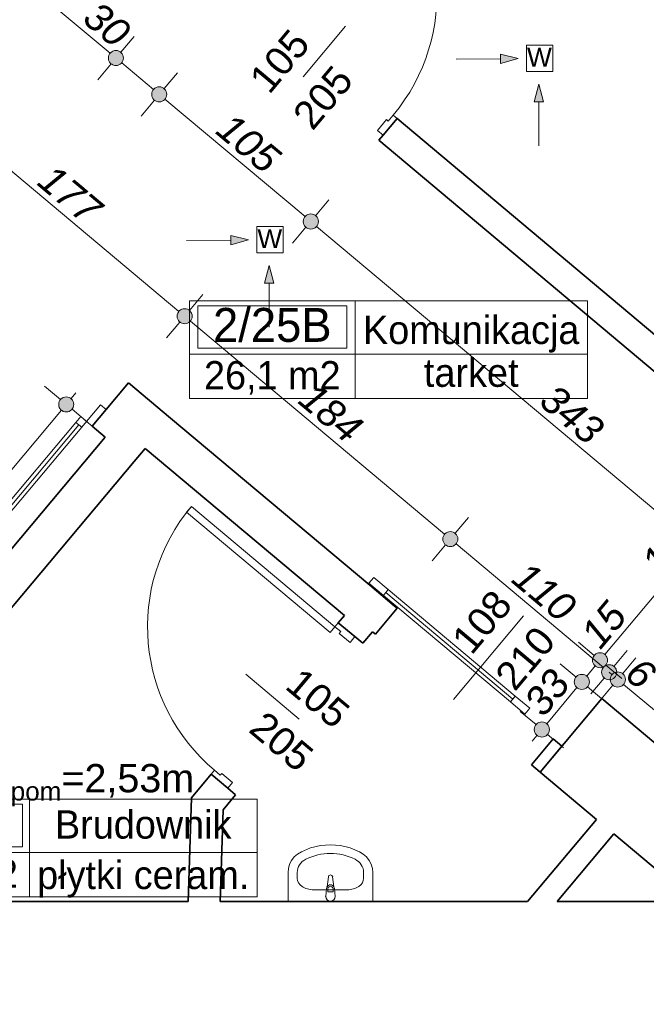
# Model space of a CAD drawing. Header units: millimetres. Extents: x -13944 to 84772, y -78836 to -35317.
# Tile 65 of 85: x 47900 to 51224, y -62662 to -57436. Entities that reach past the tile are written whole.
import ezdxf
from ezdxf.enums import TextEntityAlignment as Align

# ---------------------------------------------------------------- set-up
doc = ezdxf.new("R2010")
doc.units = ezdxf.units.MM
doc.header["$MEASUREMENT"] = 0
for name, color, linetype, lineweight in [('0_Nr_pióra__3', 7, 'Continuous', 20), ('_podkład_Nr_pióra__1', 7, 'Continuous', 0), ('Drzwi ArchiCAD_Nr_pióra__1', 7, 'Continuous', 0), ('Instalacje - Went_Klim_Nr_pióra__42', 150, 'Continuous', 13), ('Konstrukcja - Ściany zew_Nr_pióra__6', 7, 'Continuous', 35), ('Metryczki pomieszczeń ArchiCADa_Nr_pióra__1', 7, 'Continuous', 0), ('Wnetrze - Sanitariaty_Nr_pióra__22', 8, 'Continuous', 13), ('Wymiarowanie - Ogólne_Nr_pióra__82', 114, 'Continuous', 13), ('Znaczniki drzwi ArchiCADa_Nr_pióra__1', 7, 'Continuous', 0), ('Znaczniki drzwi ArchiCADa_Nr_pióra__7', 7, 'Continuous', 70)]:
    doc.layers.add(name, color=color, linetype=linetype, lineweight=lineweight)
doc.layers.add('Elementy modelu - Strefy', color=7, linetype='Continuous')
doc.layers.add('Wymiarowanie - Ogólne', color=7, linetype='Continuous')
doc.styles.add('GENERATED_STYLE_1', font='txt')
doc.styles.add('GENERATED_STYLE_2', font='txt')
doc.styles.add('GENERATED_STYLE_3', font='txt')
doc.styles.add('GENERATED_STYLE_4', font='txt')
doc.dimstyles.new('GENERATED_STYLE__1', dxfattribs={"dimtxt": 150, "dimasz": 152, "dimexe": 0.18, "dimexo": 0, "dimgap": 0.09, "dimtad": 1, "dimlfac": 0.1, "dimzin": 0, "dimdsep": 46, "dimtxsty": 'GENERATED_STYLE_3', "dimblk": 'ARROWHEAD_11', "dimblk1": 'ARROWHEAD_11', "dimblk2": 'ARROWHEAD_11', "dimcen": 0.09, "dimclrd": 114, "dimclre": 114, "dimclrt": 114, "dimazin": 0, "dimtfac": 1, "dimtdec": 4, "dimtmove": 0, "dimatfit": 3, "dimfxl": 1, "dimtolj": 1, "dimtzin": 0, "dimarcsym": 0})
doc.dimstyles.new('GENERATED_STYLE__3', dxfattribs={"dimtxt": 150, "dimasz": 152, "dimexe": 0.18, "dimexo": 0, "dimgap": 0.09, "dimtad": 1, "dimlfac": 0.1, "dimzin": 0, "dimdsep": 46, "dimtxsty": 'GENERATED_STYLE_3', "dimblk": 'ARROWHEAD_11', "dimblk1": 'ARROWHEAD_11', "dimblk2": 'ARROWHEAD_11', "dimcen": 0.09, "dimclrd": 114, "dimclre": 114, "dimclrt": 114, "dimazin": 0, "dimtfac": 1, "dimtdec": 4, "dimtmove": 2, "dimatfit": 3, "dimfxl": 1, "dimtolj": 1, "dimtzin": 0, "dimarcsym": 0})

# ---------------------------------------------------------------- blocks, each defined once
blk = doc.blocks.new('Brudownik_2_37_38', base_point=(47950.8, -61856))
at = {"layer": 'Metryczki pomieszczeń ArchiCADa_Nr_pióra__1', "linetype": 'Continuous'}
for p, q in [((47216.8, -61573.1), (49159, -61573.1)), ((47216.8, -62091.7), (47216.8, -61573.1)), ((47253.5, -61599.1), (47914.1, -61599.1)), ((47253.5, -61825.3), (47253.5, -61599.1)), ((47914.1, -61599.1), (47914.1, -61825.3)), ((47950.8, -61573.1), (47950.8, -62091.7)), ((49159, -61573.1), (49159, -62091.7)), ((47216.8, -61856), (49159, -61856)), ((47914.1, -61825.3), (47253.5, -61825.3)), ((49159, -62091.7), (47216.8, -62091.7))]:
    blk.add_line(p, q, dxfattribs=at)
at = {"layer": 'Metryczki pomieszczeń ArchiCADa_Nr_pióra__1'}
for tag, height, style, p in [('ROOM_NUMBER', 180, 'GENERATED_STYLE_2', (47583.8, -61701)), ('ROOM_NAME', 150, 'GENERATED_STYLE_1', (48554.9, -61707.2)), ('ROOM_CALC_AREA', 150, 'GENERATED_STYLE_1', (47583.8, -61968)), ('floor_f', 150, 'GENERATED_STYLE_1', (48554.9, -61975.1))]:
    blk.add_attdef(tag, text='', height=height, dxfattribs=dict(at, style=style)).set_placement(p, align=Align.MIDDLE_CENTER)
blk = doc.blocks.new('Komunikacja_2_25B_43', base_point=(49678.8, -59211))
at = {"layer": 'Metryczki pomieszczeń ArchiCADa_Nr_pióra__1', "linetype": 'Continuous'}
for p, q in [((48800.8, -58928.1), (50911.5, -58928.1)), ((48800.8, -59446.7), (48800.8, -58928.1)), ((49678.8, -58928.1), (49678.8, -59446.7)), ((50911.5, -58928.1), (50911.5, -59446.7)), ((48844.7, -58954), (49634.9, -58954)), ((48844.7, -59180.3), (48844.7, -58954)), ((49634.9, -58954), (49634.9, -59180.3)), ((49634.9, -59180.3), (48844.7, -59180.3)), ((48800.8, -59211), (50911.5, -59211)), ((50911.5, -59446.7), (48800.8, -59446.7))]:
    blk.add_line(p, q, dxfattribs=at)
at = {"layer": 'Metryczki pomieszczeń ArchiCADa_Nr_pióra__1'}
for tag, height, style, p in [('ROOM_NUMBER', 180, 'GENERATED_STYLE_2', (49239.8, -59056)), ('ROOM_NAME', 150, 'GENERATED_STYLE_1', (50295.2, -59082.6)), ('ROOM_CALC_AREA', 150, 'GENERATED_STYLE_1', (49239.8, -59323)), ('floor_f', 150, 'GENERATED_STYLE_1', (50295.2, -59309.7))]:
    blk.add_attdef(tag, text='', height=height, dxfattribs=dict(at, style=style)).set_placement(p, align=Align.MIDDLE_CENTER)
blk = doc.blocks.new('*D101')
at = {"layer": 'Wymiarowanie - Ogólne_Nr_pióra__82', "linetype": 'Continuous'}
for points in [[(39276.8, -39330.7), (39273.8, -39315.4), (39265.1, -39302.4), (39252.1, -39293.7), (39236.8, -39290.7), (39221.5, -39293.7), (39208.5, -39302.4), (39199.9, -39315.4), (39196.8, -39330.7), (39199.9, -39346), (39208.5, -39359), (39221.5, -39367.6), (39236.8, -39370.7), (39252.1, -39367.6), (39265.1, -39359), (39273.8, -39346)], [(61589.9, -58047.1), (61586.9, -58031.8), (61578.2, -58018.8), (61565.2, -58010.1), (61549.9, -58007.1), (61534.6, -58010.1), (61521.6, -58018.8), (61513, -58031.8), (61509.9, -58047.1), (61513, -58062.4), (61521.6, -58075.4), (61534.6, -58084), (61549.9, -58087.1), (61565.2, -58084), (61578.2, -58075.4), (61586.9, -58062.4)]]:
    blk.add_hatch(color=256, dxfattribs=at).paths.add_polyline_path(points)
for p, q in [((39262.5, -39300), (39333.2, -39215.7)), ((39175.5, -39279.3), (39206.2, -39305)), ((39140.4, -39445.6), (39211.1, -39361.3)), ((39267.5, -39356.4), (61519.3, -58021.4)), ((61575.6, -58016.4), (61646.3, -57932.2)), ((61453.5, -58162), (61524.2, -58077.7)), ((61580.6, -58072.8), (61611.2, -58098.5))]:
    blk.add_line(p, q, dxfattribs=at)
for centre in [(39236.8, -39330.7), (61549.9, -58047.1)]:
    blk.add_circle(centre, 40, dxfattribs=at)
at = {"layer": 'Wymiarowanie - Ogólne_Nr_pióra__82', "insert": (50150.5, -48446), "char_height": 150, "attachment_point": 7, "rotation": 320.0098, "style": 'GENERATED_STYLE_3'}
blk.add_mtext('\\A1;{\\fArial|b0|i1|c238|p38;2 912,5}', dxfattribs=at)
blk = doc.blocks.new('ARROWHEAD_11')
at = {"color": 0, "linetype": 'Continuous', "lineweight": 0}
blk.add_line((0, 0), (-1, 0), dxfattribs=at)
at = {"color": 0, "linetype": 'Continuous', "lineweight": 0, "const_width": 0.25, "flags": 128}
blk.add_lwpolyline([(-0.125, 0, 1), (0.125, 0, 1)], format="xyb", close=True, dxfattribs=at)
blk = doc.blocks.new('*D153')
at = {"layer": 'Wymiarowanie - Ogólne_Nr_pióra__82', "linetype": 'Continuous'}
for points in [[(47645.5, -56964.9), (47642.4, -56949.6), (47633.8, -56936.6), (47620.8, -56927.9), (47605.5, -56924.9), (47590.2, -56927.9), (47577.2, -56936.6), (47568.5, -56949.6), (47565.5, -56964.9), (47568.5, -56980.2), (47577.2, -56993.2), (47590.2, -57001.8), (47605.5, -57004.9), (47620.8, -57001.8), (47633.8, -56993.2), (47642.4, -56980.2)], [(48449.9, -57639.7), (48446.9, -57624.3), (48438.2, -57611.4), (48425.2, -57602.7), (48409.9, -57599.7), (48394.6, -57602.7), (48381.6, -57611.4), (48373, -57624.3), (48369.9, -57639.7), (48373, -57655), (48381.6, -57667.9), (48394.6, -57676.6), (48409.9, -57679.7), (48425.2, -57676.6), (48438.2, -57667.9), (48446.9, -57655)]]:
    blk.add_hatch(color=256, dxfattribs=at).paths.add_polyline_path(points)
for p, q in [((47631.2, -56934.2), (47701.9, -56849.9)), ((47509.1, -57079.8), (47579.8, -56995.5)), ((47636.1, -56990.6), (48379.3, -57613.9)), ((48435.6, -57609), (48506.3, -57524.7)), ((48313.5, -57754.6), (48384.2, -57670.3))]:
    blk.add_line(p, q, dxfattribs=at)
at = {"layer": 'Wymiarowanie - Ogólne_Nr_pióra__82', "char_height": 150, "attachment_point": 7, "rotation": 320.0098, "style": 'GENERATED_STYLE_3'}
for s, insert in [('\\A1;{\\fArial|b0|i1|c238|p38;105}', (47809, -57096.4)), ('\\A1;{\\fArial|b0|i1|c238|p38;30}', (48224.1, -57444.7))]:
    blk.add_mtext(s, dxfattribs=dict(at, insert=insert))
blk = doc.blocks.new('*D154')
at = {"layer": 'Wymiarowanie - Ogólne_Nr_pióra__82', "linetype": 'Continuous'}
for points in [[(48449.9, -57639.7), (48446.9, -57624.3), (48438.2, -57611.4), (48425.2, -57602.7), (48409.9, -57599.7), (48394.6, -57602.7), (48381.6, -57611.4), (48373, -57624.3), (48369.9, -57639.7), (48373, -57655), (48381.6, -57667.9), (48394.6, -57676.6), (48409.9, -57679.7), (48425.2, -57676.6), (48438.2, -57667.9), (48446.9, -57655)], [(48679.8, -57832.5), (48676.7, -57817.1), (48668.1, -57804.2), (48655.1, -57795.5), (48639.8, -57792.5), (48624.5, -57795.5), (48611.5, -57804.2), (48602.8, -57817.1), (48599.8, -57832.5), (48602.8, -57847.8), (48611.5, -57860.7), (48624.5, -57869.4), (48639.8, -57872.5), (48655.1, -57869.4), (48668.1, -57860.7), (48676.7, -57847.8)]]:
    blk.add_hatch(color=256, dxfattribs=at).paths.add_polyline_path(points)
for p, q in [((48313.5, -57754.6), (48384.2, -57670.3)), ((48440.6, -57665.4), (48609.1, -57806.7))]:
    blk.add_line(p, q, dxfattribs=at)
for centre in [(48409.9, -57639.7), (48639.8, -57832.5)]:
    blk.add_circle(centre, 40, dxfattribs=at)
blk = doc.blocks.new('*D155')
at = {"layer": 'Wymiarowanie - Ogólne_Nr_pióra__82', "linetype": 'Continuous'}
for points in [[(48679.8, -57832.5), (48676.7, -57817.1), (48668.1, -57804.2), (48655.1, -57795.5), (48639.8, -57792.5), (48624.5, -57795.5), (48611.5, -57804.2), (48602.8, -57817.1), (48599.8, -57832.5), (48602.8, -57847.8), (48611.5, -57860.7), (48624.5, -57869.4), (48639.8, -57872.5), (48655.1, -57869.4), (48668.1, -57860.7), (48676.7, -57847.8)], [(49484.2, -58507.2), (49481.2, -58491.9), (49472.5, -58479), (49459.5, -58470.3), (49444.2, -58467.2), (49428.9, -58470.3), (49416, -58479), (49407.3, -58491.9), (49404.2, -58507.2), (49407.3, -58522.5), (49416, -58535.5), (49428.9, -58544.2), (49444.2, -58547.2), (49459.5, -58544.2), (49472.5, -58535.5), (49481.2, -58522.5)]]:
    blk.add_hatch(color=256, dxfattribs=at).paths.add_polyline_path(points)
for p, q in [((48665.5, -57801.8), (48736.2, -57717.5)), ((48543.4, -57947.4), (48614.1, -57863.1)), ((48670.4, -57858.2), (49413.6, -58481.5)), ((49469.9, -58476.6), (49540.6, -58392.3)), ((49347.8, -58622.2), (49418.5, -58537.9))]:
    blk.add_line(p, q, dxfattribs=at)
blk.add_circle((49444.2, -58507.2), 40, dxfattribs=at)
at = {"layer": 'Wymiarowanie - Ogólne_Nr_pióra__82', "insert": (48930.5, -58037.1), "char_height": 150, "attachment_point": 7, "rotation": 320.0098, "style": 'GENERATED_STYLE_3'}
blk.add_mtext('\\A1;{\\fArial|b0|i1|c238|p38;105}', dxfattribs=at)
blk = doc.blocks.new('*D156')
at = {"layer": 'Wymiarowanie - Ogólne_Nr_pióra__82', "linetype": 'Continuous'}
for points in [[(49484.2, -58507.2), (49481.2, -58491.9), (49472.5, -58479), (49459.5, -58470.3), (49444.2, -58467.2), (49428.9, -58470.3), (49416, -58479), (49407.3, -58491.9), (49404.2, -58507.2), (49407.3, -58522.5), (49416, -58535.5), (49428.9, -58544.2), (49444.2, -58547.2), (49459.5, -58544.2), (49472.5, -58535.5), (49481.2, -58522.5)], [(52112.1, -60711.6), (52109.1, -60696.2), (52100.4, -60683.3), (52087.5, -60674.6), (52072.1, -60671.6), (52056.8, -60674.6), (52043.9, -60683.3), (52035.2, -60696.2), (52032.1, -60711.6), (52035.2, -60726.9), (52043.9, -60739.8), (52056.8, -60748.5), (52072.1, -60751.6), (52087.5, -60748.5), (52100.4, -60739.8), (52109.1, -60726.9)]]:
    blk.add_hatch(color=256, dxfattribs=at).paths.add_polyline_path(points)
for p, q in [((49347.8, -58622.2), (49418.5, -58537.9)), ((49474.9, -58532.9), (52041.5, -60685.8)), ((52097.9, -60680.9), (52168.5, -60596.6)), ((51975.8, -60826.5), (52046.4, -60742.2))]:
    blk.add_line(p, q, dxfattribs=at)
at = {"layer": 'Wymiarowanie - Ogólne_Nr_pióra__82', "insert": (50646.7, -59476.7), "char_height": 150, "attachment_point": 7, "rotation": 320.0098, "style": 'GENERATED_STYLE_3'}
blk.add_mtext('\\A1;{\\fArial|b0|i1|c238|p38;343}', dxfattribs=at)
blk = doc.blocks.new('*D177')
at = {"layer": 'Wymiarowanie - Ogólne_Nr_pióra__82', "linetype": 'Continuous'}
for points in [[(47458.5, -57872.5), (47455.4, -57857.2), (47446.8, -57844.2), (47433.8, -57835.5), (47418.5, -57832.5), (47403.2, -57835.5), (47390.2, -57844.2), (47381.5, -57857.2), (47378.5, -57872.5), (47381.5, -57887.8), (47390.2, -57900.7), (47403.2, -57909.4), (47418.5, -57912.5), (47433.8, -57909.4), (47446.8, -57900.7), (47455.4, -57887.8)], [(48814.6, -59010), (48811.5, -58994.7), (48802.8, -58981.7), (48789.9, -58973), (48774.6, -58970), (48759.3, -58973), (48746.3, -58981.7), (48737.6, -58994.7), (48734.6, -59010), (48737.6, -59025.3), (48746.3, -59038.2), (48759.3, -59046.9), (48774.6, -59050), (48789.9, -59046.9), (48802.8, -59038.2), (48811.5, -59025.3)]]:
    blk.add_hatch(color=256, dxfattribs=at).paths.add_polyline_path(points)
for p, q in [((47322.1, -57987.4), (47392.8, -57903.1)), ((47449.1, -57898.2), (48743.9, -58984.3)), ((48800.3, -58979.3), (48871, -58895)), ((48678.2, -59124.9), (48748.9, -59040.6))]:
    blk.add_line(p, q, dxfattribs=at)
at = {"layer": 'Wymiarowanie - Ogólne_Nr_pióra__82', "insert": (47985, -58308.5), "char_height": 150, "attachment_point": 7, "rotation": 320.0098, "style": 'GENERATED_STYLE_3'}
blk.add_mtext('\\A1;{\\fArial|b0|i1|c238|p38;177}', dxfattribs=at)
blk = doc.blocks.new('*D178')
at = {"layer": 'Wymiarowanie - Ogólne_Nr_pióra__82', "linetype": 'Continuous'}
for points in [[(48814.6, -59010), (48811.5, -58994.7), (48802.8, -58981.7), (48789.9, -58973), (48774.6, -58970), (48759.3, -58973), (48746.3, -58981.7), (48737.6, -58994.7), (48734.6, -59010), (48737.6, -59025.3), (48746.3, -59038.2), (48759.3, -59046.9), (48774.6, -59050), (48789.9, -59046.9), (48802.8, -59038.2), (48811.5, -59025.3)], [(50224.3, -60192.5), (50221.3, -60177.2), (50212.6, -60164.2), (50199.6, -60155.5), (50184.3, -60152.5), (50169, -60155.5), (50156, -60164.2), (50147.4, -60177.2), (50144.3, -60192.5), (50147.4, -60207.8), (50156, -60220.8), (50169, -60229.4), (50184.3, -60232.5), (50199.6, -60229.4), (50212.6, -60220.8), (50221.3, -60207.8)]]:
    blk.add_hatch(color=256, dxfattribs=at).paths.add_polyline_path(points)
for p, q in [((48805.2, -59035.7), (50153.7, -60166.8)), ((50210, -60161.8), (50280.7, -60077.5))]:
    blk.add_line(p, q, dxfattribs=at)
for centre in [(48774.6, -59010), (50184.3, -60192.5)]:
    blk.add_circle(centre, 40, dxfattribs=at)
at = {"layer": 'Wymiarowanie - Ogólne_Nr_pióra__82', "insert": (49367.9, -59468.5), "char_height": 150, "attachment_point": 7, "rotation": 320.0098, "style": 'GENERATED_STYLE_3'}
blk.add_mtext('\\A1;{\\fArial|b0|i1|c238|p38;184}', dxfattribs=at)
blk = doc.blocks.new('*D179')
at = {"layer": 'Wymiarowanie - Ogólne_Nr_pióra__82', "linetype": 'Continuous'}
for points in [[(50224.3, -60192.5), (50221.3, -60177.2), (50212.6, -60164.2), (50199.6, -60155.5), (50184.3, -60152.5), (50169, -60155.5), (50156, -60164.2), (50147.4, -60177.2), (50144.3, -60192.5), (50147.4, -60207.8), (50156, -60220.8), (50169, -60229.4), (50184.3, -60232.5), (50199.6, -60229.4), (50212.6, -60220.8), (50221.3, -60207.8)], [(51067.1, -60899.4), (51064, -60884.1), (51055.3, -60871.1), (51042.4, -60862.4), (51027.1, -60859.4), (51011.7, -60862.4), (50998.8, -60871.1), (50990.1, -60884.1), (50987.1, -60899.4), (50990.1, -60914.7), (50998.8, -60927.7), (51011.7, -60936.3), (51027.1, -60939.4), (51042.4, -60936.3), (51055.3, -60927.7), (51064, -60914.7)]]:
    blk.add_hatch(color=256, dxfattribs=at).paths.add_polyline_path(points)
for p, q in [((50210, -60161.8), (50280.7, -60077.5)), ((50087.9, -60307.4), (50158.6, -60223.1)), ((50215, -60218.2), (50996.4, -60873.7)), ((51052.8, -60868.7), (51123.5, -60784.5)), ((51027.1, -60899.4), (51042.4, -60912.2)), ((50930.7, -61014.3), (51001.3, -60930))]:
    blk.add_line(p, q, dxfattribs=at)
blk.add_circle((51027.1, -60899.4), 40, dxfattribs=at)
at = {"layer": 'Wymiarowanie - Ogólne_Nr_pióra__82', "insert": (50499.9, -60418.1), "char_height": 150, "attachment_point": 7, "rotation": 320.0098, "style": 'GENERATED_STYLE_3'}
blk.add_mtext('\\A1;{\\fArial|b0|i1|c238|p38;110}', dxfattribs=at)
blk = doc.blocks.new('*D180')
at = {"layer": 'Wymiarowanie - Ogólne_Nr_pióra__82', "linetype": 'Continuous'}
for points in [[(51067.1, -60899.4), (51064, -60884.1), (51055.3, -60871.1), (51042.4, -60862.4), (51027.1, -60859.4), (51011.7, -60862.4), (50998.8, -60871.1), (50990.1, -60884.1), (50987.1, -60899.4), (50990.1, -60914.7), (50998.8, -60927.7), (51011.7, -60936.3), (51027.1, -60939.4), (51042.4, -60936.3), (51055.3, -60927.7), (51064, -60914.7)], [(51113, -60937.9), (51110, -60922.6), (51101.3, -60909.7), (51088.3, -60901), (51073, -60897.9), (51057.7, -60901), (51044.7, -60909.7), (51036.1, -60922.6), (51033, -60937.9), (51036.1, -60953.2), (51044.7, -60966.2), (51057.7, -60974.9), (51073, -60977.9), (51088.3, -60974.9), (51101.3, -60966.2), (51110, -60953.2)]]:
    blk.add_hatch(color=256, dxfattribs=at).paths.add_polyline_path(points)
for p, q in [((51098.7, -60907.3), (51169.4, -60823)), ((51027.1, -60899.4), (51042.4, -60912.2)), ((50930.7, -61014.3), (51001.3, -60930)), ((50976.6, -61052.9), (51047.3, -60968.6))]:
    blk.add_line(p, q, dxfattribs=at)
blk.add_circle((51073, -60937.9), 40, dxfattribs=at)
blk = doc.blocks.new('*D181')
at = {"layer": 'Wymiarowanie - Ogólne_Nr_pióra__82', "linetype": 'Continuous'}
for points in [[(51113, -60937.9), (51110, -60922.6), (51101.3, -60909.7), (51088.3, -60901), (51073, -60897.9), (51057.7, -60901), (51044.7, -60909.7), (51036.1, -60922.6), (51033, -60937.9), (51036.1, -60953.2), (51044.7, -60966.2), (51057.7, -60974.9), (51073, -60977.9), (51088.3, -60974.9), (51101.3, -60966.2), (51110, -60953.2)], [(52469.1, -62075.4), (52466.1, -62060.1), (52457.4, -62047.2), (52444.4, -62038.5), (52429.1, -62035.4), (52413.8, -62038.5), (52400.8, -62047.2), (52392.2, -62060.1), (52389.1, -62075.4), (52392.2, -62090.7), (52400.8, -62103.7), (52413.8, -62112.4), (52429.1, -62115.4), (52444.4, -62112.4), (52457.4, -62103.7), (52466.1, -62090.7)]]:
    blk.add_hatch(color=256, dxfattribs=at).paths.add_polyline_path(points)
for p, q in [((50976.6, -61052.9), (51047.3, -60968.6)), ((51103.7, -60963.6), (52398.5, -62049.7)), ((52454.8, -62044.8), (52525.5, -61960.5)), ((52332.7, -62190.4), (52403.4, -62106.1)), ((52459.8, -62101.1), (52490.4, -62126.8))]:
    blk.add_line(p, q, dxfattribs=at)
blk.add_circle((52429.1, -62075.4), 40, dxfattribs=at)
at = {"layer": 'Wymiarowanie - Ogólne_Nr_pióra__82', "char_height": 150, "attachment_point": 7, "rotation": 320.0098, "style": 'GENERATED_STYLE_3'}
for s, insert in [('\\A1;{\\fArial|b0|i1|c238|p38;6}', (51100.1, -60925.9)), ('\\A1;{\\fArial|b0|i1|c238|p38;177}', (51639.5, -61374))]:
    blk.add_mtext(s, dxfattribs=dict(at, insert=insert))
blk = doc.blocks.new('*D185')
at = {"layer": 'Wymiarowanie - Ogólne_Nr_pióra__82', "linetype": 'Continuous'}
for points in [[(50922.2, -60950.4), (50919.2, -60935.1), (50910.5, -60922.1), (50897.5, -60913.4), (50882.2, -60910.4), (50866.9, -60913.4), (50853.9, -60922.1), (50845.3, -60935.1), (50842.2, -60950.4), (50845.3, -60965.7), (50853.9, -60978.7), (50866.9, -60987.3), (50882.2, -60990.4), (50897.5, -60987.3), (50910.5, -60978.7), (50919.2, -60965.7)], [(50710.1, -61203.2), (50707.1, -61187.9), (50698.4, -61174.9), (50685.5, -61166.3), (50670.1, -61163.2), (50654.8, -61166.3), (50641.9, -61174.9), (50633.2, -61187.9), (50630.1, -61203.2), (50633.2, -61218.5), (50641.9, -61231.5), (50654.8, -61240.2), (50670.1, -61243.2), (50685.5, -61240.2), (50698.4, -61231.5), (50707.1, -61218.5)]]:
    blk.add_hatch(color=256, dxfattribs=at).paths.add_polyline_path(points)
for p, q in [((50851.6, -60924.7), (50767.3, -60854)), ((50695.9, -61172.6), (50856.5, -60981)), ((50639.5, -61177.5), (50555.2, -61106.8)), ((50618.7, -61264.5), (50644.4, -61233.9)), ((50785.1, -61299.6), (50700.8, -61228.9))]:
    blk.add_line(p, q, dxfattribs=at)
blk.add_circle((50670.1, -61203.2), 40, dxfattribs=at)
at = {"layer": 'Wymiarowanie - Ogólne_Nr_pióra__82', "insert": (50680, -61144.7), "char_height": 150, "attachment_point": 7, "rotation": 50.0098, "style": 'GENERATED_STYLE_3'}
blk.add_mtext('\\A1;{\\fArial|b0|i1|c238|p38;33}', dxfattribs=at)
blk = doc.blocks.new('*D186')
at = {"layer": 'Wymiarowanie - Ogólne_Nr_pióra__82', "linetype": 'Continuous'}
for points in [[(51018.6, -60835.5), (51015.6, -60820.1), (51006.9, -60807.2), (50993.9, -60798.5), (50978.6, -60795.5), (50963.3, -60798.5), (50950.3, -60807.2), (50941.7, -60820.1), (50938.6, -60835.5), (50941.7, -60850.8), (50950.3, -60863.7), (50963.3, -60872.4), (50978.6, -60875.5), (50993.9, -60872.4), (51006.9, -60863.7), (51015.6, -60850.8)], [(50922.2, -60950.4), (50919.2, -60935.1), (50910.5, -60922.1), (50897.5, -60913.4), (50882.2, -60910.4), (50866.9, -60913.4), (50853.9, -60922.1), (50845.3, -60935.1), (50842.2, -60950.4), (50845.3, -60965.7), (50853.9, -60978.7), (50866.9, -60987.3), (50882.2, -60990.4), (50897.5, -60987.3), (50910.5, -60978.7), (50919.2, -60965.7)]]:
    blk.add_hatch(color=256, dxfattribs=at).paths.add_polyline_path(points)
for p, q in [((50948, -60809.7), (50863.7, -60739.1)), ((50907.9, -60919.7), (50952.9, -60866.1)), ((50997.2, -61046.8), (50912.9, -60976.1))]:
    blk.add_line(p, q, dxfattribs=at)
blk.add_circle((50882.2, -60950.4), 40, dxfattribs=at)
blk = doc.blocks.new('*D187')
at = {"layer": 'Wymiarowanie - Ogólne_Nr_pióra__82', "linetype": 'Continuous'}
for points in [[(51860.5, -59831.8), (51857.5, -59816.5), (51848.8, -59803.5), (51835.8, -59794.8), (51820.5, -59791.8), (51805.2, -59794.8), (51792.2, -59803.5), (51783.6, -59816.5), (51780.5, -59831.8), (51783.6, -59847.1), (51792.2, -59860.1), (51805.2, -59868.7), (51820.5, -59871.8), (51835.8, -59868.7), (51848.8, -59860.1), (51857.5, -59847.1)], [(51018.6, -60835.5), (51015.6, -60820.1), (51006.9, -60807.2), (50993.9, -60798.5), (50978.6, -60795.5), (50963.3, -60798.5), (50950.3, -60807.2), (50941.7, -60820.1), (50938.6, -60835.5), (50941.7, -60850.8), (50950.3, -60863.7), (50963.3, -60872.4), (50978.6, -60875.5), (50993.9, -60872.4), (51006.9, -60863.7), (51015.6, -60850.8)]]:
    blk.add_hatch(color=256, dxfattribs=at).paths.add_polyline_path(points)
for p, q in [((51004.3, -60804.8), (51794.8, -59862.4)), ((51093.6, -60931.8), (51009.3, -60861.2))]:
    blk.add_line(p, q, dxfattribs=at)
blk.add_circle((50978.6, -60835.5), 40, dxfattribs=at)
at = {"layer": 'Wymiarowanie - Ogólne_Nr_pióra__82', "char_height": 150, "attachment_point": 7, "rotation": 50.0098, "style": 'GENERATED_STYLE_3'}
for s, insert in [('\\A1;{\\fArial|b0|i1|c238|p38;5}', (51698.7, -59930.4)), ('\\A1;{\\fArial|b0|i1|c238|p38;131}', (51303.4, -60401.6)), ('\\A1;{\\fArial|b0|i1|c238|p38;15}', (50981.4, -60785.5))]:
    blk.add_mtext(s, dxfattribs=dict(at, insert=insert))
blk = doc.blocks.new('*D388')
at = {"layer": 'Wymiarowanie - Ogólne_Nr_pióra__82', "linetype": 'Continuous'}
for points in [[(48186.5, -59477.9), (48183.4, -59462.6), (48174.7, -59449.6), (48161.8, -59440.9), (48146.5, -59437.9), (48131.2, -59440.9), (48118.2, -59449.6), (48109.5, -59462.6), (48106.5, -59477.9), (48109.5, -59493.2), (48118.2, -59506.2), (48131.2, -59514.9), (48146.5, -59517.9), (48161.8, -59514.9), (48174.7, -59506.2), (48183.4, -59493.2)], [(46120.1, -61941.3), (46117.1, -61926), (46108.4, -61913), (46095.5, -61904.3), (46080.1, -61901.3), (46064.8, -61904.3), (46051.9, -61913), (46043.2, -61926), (46040.1, -61941.3), (46043.2, -61956.6), (46051.9, -61969.6), (46064.8, -61978.3), (46080.1, -61981.3), (46095.5, -61978.3), (46108.4, -61969.6), (46117.1, -61956.6)]]:
    blk.add_hatch(color=256, dxfattribs=at).paths.add_polyline_path(points)
for p, q in [((48115.8, -59452.2), (48031.5, -59381.5)), ((48172.2, -59447.3), (48197.9, -59416.6)), ((46105.9, -61910.6), (48120.8, -59508.5)), ((48261.4, -59574.3), (48177.1, -59503.6)), ((46049.5, -61915.6), (45965.2, -61844.9)), ((46028.7, -62002.6), (46054.4, -61971.9)), ((46195.1, -62037.7), (46110.8, -61967))]:
    blk.add_line(p, q, dxfattribs=at)
for centre in [(48146.5, -59477.9), (46080.1, -61941.3)]:
    blk.add_circle(centre, 40, dxfattribs=at)
at = {"layer": 'Wymiarowanie - Ogólne_Nr_pióra__82', "insert": (46980.6, -60821.1), "char_height": 150, "attachment_point": 7, "rotation": 50.0098, "style": 'GENERATED_STYLE_3'}
blk.add_mtext('\\A1;{\\fArial|b0|i1|c238|p38;322}', dxfattribs=at)
blk = doc.blocks.new('*D478')
at = {"layer": 'Wymiarowanie - Ogólne_Nr_pióra__82', "linetype": 'Continuous'}
for points in [[(50506.1, -55577.4), (50503, -55562.1), (50494.4, -55549.1), (50481.4, -55540.4), (50466.1, -55537.4), (50450.8, -55540.4), (50437.8, -55549.1), (50429.1, -55562.1), (50426.1, -55577.4), (50429.1, -55592.7), (50437.8, -55605.7), (50450.8, -55614.3), (50466.1, -55617.4), (50481.4, -55614.3), (50494.4, -55605.7), (50503, -55592.7)], [(53057.4, -57717.4), (53054.3, -57702.1), (53045.7, -57689.2), (53032.7, -57680.5), (53017.4, -57677.4), (53002.1, -57680.5), (52989.1, -57689.2), (52980.4, -57702.1), (52977.4, -57717.4), (52980.4, -57732.7), (52989.1, -57745.7), (53002.1, -57754.4), (53017.4, -57757.4), (53032.7, -57754.4), (53045.7, -57745.7), (53054.3, -57732.7)]]:
    blk.add_hatch(color=256, dxfattribs=at).paths.add_polyline_path(points)
for p, q in [((50369.7, -55692.3), (50440.4, -55608)), ((50496.7, -55603.1), (52986.7, -57691.7)), ((53043.1, -57686.8), (53113.8, -57602.5))]:
    blk.add_line(p, q, dxfattribs=at)
at = {"layer": 'Wymiarowanie - Ogólne_Nr_pióra__82', "char_height": 150, "attachment_point": 7, "rotation": 320.0098, "style": 'GENERATED_STYLE_3'}
for s, insert in [('\\A1;{\\fArial|b0|i1|c238|p38;333}', (51543, -56441.5)), ('\\A1;{\\fArial|b0|i1|c238|p38;17}', (52831.6, -57522.4))]:
    blk.add_mtext(s, dxfattribs=dict(at, insert=insert))

msp = doc.modelspace()

# ---------------------------------------------------------------- hatches: boundary and pattern name
at = {"layer": 'Instalacje - Went_Klim_Nr_pióra__42', "linetype": 'Continuous'}
for points in [[(50543.815, -57642.401), (50450.271, -57618.326), (50450.766, -57668.324)], [(50653.527, -57778.202), (50628.527, -57871.503), (50678.527, -57871.503)], [(49113.113, -58604.94), (49019.569, -58580.865), (49020.064, -58630.862)], [(49222.825, -58740.741), (49197.825, -58834.042), (49247.825, -58834.042)]]:
    msp.add_hatch(color=256, dxfattribs=at).paths.add_polyline_path(points)

# ---------------------------------------------------------------- linework, layer by layer
at = {"layer": '_podkład_Nr_pióra__1', "linetype": 'Continuous'}
msp.add_line((50959.135, -61680.565), (50683.428, -62009.254), dxfattribs=at)
at = {"layer": 'Drzwi ArchiCAD_Nr_pióra__1', "linetype": 'Continuous'}
for p, q in [((49854.861, -57974.144), (49880.567, -57943.498)), ((49880.567, -57943.498), (49902.02, -57961.492)), ((49797.468, -58023.894), (49845.667, -57966.432)), ((49902.02, -57961.492), (49828.114, -58049.6)), ((49902.02, -57961.492), (49828.114, -58049.6)), ((49845.667, -57966.432), (49854.861, -57974.144)), ((49828.114, -58049.6), (49797.468, -58023.894)), ((48254.107, -59568.191), (48328.012, -59480.083)), ((48358.658, -59505.789), (48284.753, -59593.897)), ((48284.753, -59593.897), (48358.658, -59505.789)), ((48328.012, -59480.083), (48358.658, -59505.789)), ((48223.461, -59542.485), (48197.754, -59573.131)), ((48254.107, -59568.191), (48223.461, -59542.485)), ((48228.401, -59598.837), (48254.107, -59568.191)), ((48284.753, -59593.897), (48254.107, -59568.191)), ((48197.754, -59573.131), (47606.51, -60277.993)), ((48213.077, -59585.984), (47621.833, -60290.846)), ((47621.833, -60290.846), (48213.077, -59585.984)), ((47621.833, -60290.846), (48213.077, -59585.984)), ((47637.156, -60303.699), (48228.401, -59598.837)), ((48213.077, -59585.984), (48197.754, -59573.131)), ((48197.754, -59573.131), (48228.401, -59598.837)), ((48228.401, -59598.837), (48213.077, -59585.984)), ((48784.778, -60049.632), (48810.489, -60018.99)), ((48810.489, -60018.99), (49571.948, -60657.908)), ((49546.237, -60688.55), (48784.778, -60049.632)), ((49778.286, -60396.384), (49752.579, -60427.03)), ((49854.901, -60460.65), (49778.286, -60396.384)), ((49752.579, -60427.03), (49829.195, -60491.296)), ((49829.195, -60491.296), (49854.901, -60460.65)), ((49842.048, -60475.973), (49829.195, -60491.296)), ((49829.195, -60491.296), (50503.411, -61056.834)), ((49854.901, -60460.65), (49842.048, -60475.973)), ((49842.048, -60475.973), (50516.264, -61041.51)), ((50516.264, -61041.51), (49842.048, -60475.973)), ((50516.264, -61041.51), (49842.048, -60475.973)), ((50529.117, -61026.187), (49854.901, -60460.65)), ((49571.948, -60657.908), (49546.237, -60688.55)), ((49589.946, -60636.458), (49571.948, -60657.908)), ((49571.948, -60657.908), (49602.59, -60683.619)), ((49678.042, -60710.377), (49589.946, -60636.458)), ((49589.946, -60636.458), (49678.042, -60710.377)), ((49602.59, -60683.619), (49594.877, -60692.811)), ((49594.877, -60692.811), (49652.331, -60741.019)), ((49652.331, -60741.019), (49678.042, -60710.377)), ((50529.117, -61026.187), (50503.411, -61056.834)), ((50516.264, -61041.51), (50529.117, -61026.187)), ((50605.732, -61090.453), (50529.117, -61026.187)), ((50503.411, -61056.834), (50516.264, -61041.51)), ((50503.411, -61056.834), (50580.026, -61121.099)), ((50580.026, -61121.099), (50605.732, -61090.453)), ((48933.03, -61419.367), (48915.033, -61440.816)), ((48915.033, -61440.816), (49003.129, -61514.735)), ((48915.033, -61440.816), (49003.129, -61514.735)), ((48963.672, -61445.078), (48933.03, -61419.367)), ((48971.386, -61435.885), (48963.672, -61445.078)), ((49028.84, -61484.093), (48971.386, -61435.885)), ((49003.129, -61514.735), (49028.84, -61484.093))]:
    msp.add_line(p, q, dxfattribs=at)
for centre, start, end in [((49119.01, -57304.697), 320.009795, 50.009795), ((49571.948, -60657.908), 140.000993, 230.000993)]:
    msp.add_arc(centre, 994, start, end, dxfattribs=at)
at = {"layer": 'Instalacje - Went_Klim_Nr_pióra__42', "linetype": 'Continuous'}
for p, q in [((50588.155, -57571.235), (50728.155, -57571.235)), ((50588.155, -57711.235), (50588.155, -57571.235)), ((50728.155, -57571.235), (50728.155, -57711.235)), ((50543.815, -57642.401), (50450.271, -57618.326)), ((50450.766, -57668.324), (50450.271, -57618.326)), ((50216.139, -57645.645), (50450.519, -57643.325)), ((50543.815, -57642.401), (50450.766, -57668.324)), ((50728.155, -57711.235), (50588.155, -57711.235)), ((50653.527, -57778.202), (50628.527, -57871.503)), ((50653.527, -57778.202), (50678.527, -57871.503)), ((50678.527, -57871.503), (50628.527, -57871.503)), ((50653.527, -58105.894), (50653.527, -57871.503)), ((49157.453, -58533.774), (49297.453, -58533.774)), ((49157.453, -58673.774), (49157.453, -58533.774)), ((49297.453, -58533.774), (49297.453, -58673.774)), ((48785.437, -58608.184), (49019.817, -58605.864)), ((49113.113, -58604.94), (49019.569, -58580.865)), ((49020.064, -58630.862), (49019.569, -58580.865)), ((49113.113, -58604.94), (49020.064, -58630.862)), ((49297.453, -58673.774), (49157.453, -58673.774)), ((49222.825, -58740.741), (49197.825, -58834.042)), ((49222.825, -58740.741), (49247.825, -58834.042)), ((49247.825, -58834.042), (49197.825, -58834.042)), ((49222.825, -59068.433), (49222.825, -58834.042))]:
    msp.add_line(p, q, dxfattribs=at)
at = {"layer": 'Konstrukcja - Ściany zew_Nr_pióra__6', "linetype": 'Continuous'}
for p, q in [((49902.02, -57961.492), (49828.114, -58049.6)), ((49828.114, -58049.6), (49805.621, -58076.415)), ((48358.658, -59505.789), (48477.55, -59364.051)), ((48284.753, -59593.897), (48358.658, -59505.789)), ((49902.597, -60559.392), (49786.919, -60697.3)), ((49589.946, -60636.458), (49678.042, -60710.377)), ((49678.042, -60710.377), (49720.175, -60745.73)), ((50730.044, -61253.461), (50614.365, -61391.369)), ((48915.033, -61440.816), (49003.129, -61514.735)), ((49003.129, -61514.735), (49045.262, -61550.088))]:
    msp.add_line(p, q, dxfattribs=at)
at = {"layer": 'Konstrukcja - Ściany zew_Nr_pióra__6', "linetype": 'Continuous', "flags": 128}
for points in [[(51610.551, -59394.622), (49902.02, -57961.492)], [(49805.621, -58076.415), (51514.152, -59509.545)], [(48699.736, -59550.422), (48477.55, -59364.051)], [(49757.049, -60437.305), (48699.736, -59550.422)], [(48284.753, -59593.897), (48353.708, -59651.737)], [(48353.708, -59651.737), (46287.391, -62115.132)], [(48506.939, -59780.268), (48564.778, -59711.314)], [(48564.778, -59711.314), (49622.066, -60598.177)], [(46771.767, -61848.883), (48506.939, -59780.268)], [(49757.079, -60437.269), (49757.049, -60437.305)], [(49887.308, -60546.541), (49757.079, -60437.269)], [(49887.295, -60546.557), (49887.308, -60546.541)], [(49902.597, -60559.392), (49887.295, -60546.557)], [(49622.066, -60598.177), (49589.946, -60636.458)], [(49720.175, -60745.73), (49771.596, -60684.447)], [(49771.596, -60684.447), (49786.919, -60697.3)], [(50988.1, -61039.178), (50660.345, -61429.917)], [(52456.399, -62270.8), (50988.1, -61039.178)], [(50660.335, -61429.929), (50776.013, -61292.021)], [(50776.013, -61292.021), (50730.044, -61253.461)], [(50614.365, -61391.369), (50660.335, -61429.929)], [(48915.033, -61440.816), (48810.446, -61565.462)], [(50660.345, -61429.917), (50959.145, -61680.552)], [(48978.541, -61629.605), (49045.262, -61550.088)], [(48810.446, -61565.462), (48793.423, -62115.301)], [(48963.504, -62115.313), (48978.541, -61629.605)], [(50959.145, -61680.552), (50594.372, -62115.423)], [(50750.989, -62115.434), (51051.083, -61757.671)], [(51051.083, -61757.671), (52128.644, -62661.538)], [(48793.423, -62115.301), (47168.088, -62115.192)], [(50594.372, -62115.423), (48963.504, -62115.313)], [(52266.648, -62115.536), (50750.989, -62115.434)]]:
    msp.add_lwpolyline(points, dxfattribs=at)
at = {"layer": 'Wnetrze - Sanitariaty_Nr_pióra__22', "linetype": 'Continuous'}
for p, q in [((49356.707, -61879.735), (49374.226, -61864.1)), ((49374.226, -61864.1), (49394.46, -61851.615)), ((49394.46, -61851.615), (49443.355, -61831.657)), ((49443.355, -61831.657), (49495.122, -61819.461)), ((49495.122, -61819.461), (49548.343, -61815.361)), ((49548.343, -61815.361), (49601.564, -61819.469)), ((49601.564, -61819.469), (49653.328, -61831.671)), ((49653.328, -61831.671), (49702.221, -61851.635)), ((49702.221, -61851.635), (49722.454, -61864.124)), ((49722.454, -61864.124), (49739.971, -61879.761)), ((49325.506, -61940.129), (49331.951, -61918.366)), ((49331.951, -61918.366), (49342.464, -61898.018)), ((49342.464, -61898.018), (49356.707, -61879.735)), ((49739.971, -61879.761), (49754.211, -61898.046)), ((49754.211, -61898.046), (49764.721, -61918.396)), ((49764.721, -61918.396), (49771.163, -61940.159)), ((49323.323, -62115.337), (49323.333, -61962.61)), ((49323.333, -61962.61), (49325.506, -61940.129)), ((49372.244, -61993.159), (49372.246, -61962.613)), ((49724.418, -61993.182), (49724.42, -61962.637)), ((49771.163, -61940.159), (49773.333, -61962.64)), ((49773.333, -61962.64), (49773.323, -62115.368)), ((49530.598, -62037.339), (49537.232, -61984.406)), ((49559.432, -61984.408), (49566.058, -62037.342)), ((49637.447, -62053.813), (49459.207, -62053.801)), ((49523.325, -62088.805), (49527.327, -62046.853)), ((49534.727, -62049.025), (49534.726, -62063.896)), ((49534.726, -62063.896), (49561.926, -62063.897)), ((49561.926, -62063.897), (49561.927, -62049.027)), ((49569.327, -62046.856), (49573.325, -62088.809)), ((49773.323, -62115.368), (49323.323, -62115.337))]:
    msp.add_line(p, q, dxfattribs=at)
for centre, radius, start, end in [((49548.332, -61985.797), 11.187, 7.135057, 172.857208), ((49548.327, -62048.754), 21.086, 147.225107, 174.826525), ((49548.327, -62048.754), 21.086, 32.767158, 147.225107), ((49548.327, -62049.026), 13.6, 359.996133, 179.996133), ((49548.327, -62048.754), 21.086, 5.16574, 32.767158), ((49548.325, -62088.807), 25, 179.996133, 359.996133)]:
    msp.add_arc(centre, radius, start, end, dxfattribs=at)
for centre, major_axis, ratio, start_param, end_param in [((49548.323, -62115.352), (273.913, -0.018), 0.92929293, 1.07382149, 2.06777117), ((49459.194, -61962.619), (86.948, -0.006), 0.92929293, 2.06777116, 3.14159265), ((49637.472, -61962.631), (86.948, -0.006), 0.92929293, 0, 1.0738215), ((49459.309, -61993.165), (87.049, -0.006), 0.69657392, 3.14159265, 4.71238898), ((49637.353, -61993.177), (87.049, -0.006), 0.69657392, 4.71238898, 6.28318531)]:
    msp.add_ellipse(centre, major_axis=major_axis, ratio=ratio, start_param=start_param, end_param=end_param, dxfattribs=at)
for p in [(49559.432, -61984.408), (49530.598, -62037.339), (49569.327, -62046.856), (49523.325, -62088.805)]:
    msp.add_point(p, dxfattribs=at)
at = {"layer": 'Znaczniki drzwi ArchiCADa_Nr_pióra__1', "linetype": 'Continuous'}
for p, q in [((49628.32, -57470.867), (49403.39, -57739.021)), ((50573.383, -60599.965), (50200.642, -61044.335)), ((49099.278, -60910.082), (49382.719, -61147.909))]:
    msp.add_line(p, q, dxfattribs=at)

# ---------------------------------------------------------------- block references
at = {"layer": 'Elementy modelu - Strefy', "linetype": 'Continuous'}
ref = msp.add_blockref('Komunikacja_2_25B_43', (49678.845, -59210.971), dxfattribs=at)
ref.add_attrib('ROOM_NAME', 'Komunikacja', dxfattribs={"layer": 'Metryczki pomieszczeń ArchiCADa_Nr_pióra__1', "color": 7, "height": 150, "style": 'GENERATED_STYLE_1'}).set_placement((50295.168, -59082.568), align=Align.MIDDLE_CENTER)
ref.add_attrib('ROOM_NUMBER', '2/25B', dxfattribs={"layer": 'Metryczki pomieszczeń ArchiCADa_Nr_pióra__1', "color": 7, "height": 180, "style": 'GENERATED_STYLE_2'}).set_placement((49239.825, -59056.022), align=Align.MIDDLE_CENTER)
ref.add_attrib('ROOM_CALC_AREA', '26,1 m2', dxfattribs={"layer": 'Metryczki pomieszczeń ArchiCADa_Nr_pióra__1', "color": 7, "height": 150, "style": 'GENERATED_STYLE_1'}).set_placement((49239.825, -59323.022), align=Align.MIDDLE_CENTER)
ref.add_attrib('floor_f', 'tarket', dxfattribs={"layer": 'Metryczki pomieszczeń ArchiCADa_Nr_pióra__1', "color": 7, "height": 150, "style": 'GENERATED_STYLE_1'}).set_placement((50295.168, -59309.651), align=Align.MIDDLE_CENTER)
ref = msp.add_blockref('Brudownik_2_37_38', (47950.826, -61855.984), dxfattribs=at)
ref.add_attrib('ROOM_NAME', 'Brudownik', dxfattribs={"layer": 'Metryczki pomieszczeń ArchiCADa_Nr_pióra__1', "color": 7, "height": 150, "style": 'GENERATED_STYLE_1'}).set_placement((48554.909, -61707.164), align=Align.MIDDLE_CENTER)
ref.add_attrib('ROOM_NUMBER', '2/37', dxfattribs={"layer": 'Metryczki pomieszczeń ArchiCADa_Nr_pióra__1', "color": 7, "height": 180, "style": 'GENERATED_STYLE_2'}).set_placement((47583.806, -61701.035), align=Align.MIDDLE_CENTER)
ref.add_attrib('ROOM_CALC_AREA', '5,6 m2', dxfattribs={"layer": 'Metryczki pomieszczeń ArchiCADa_Nr_pióra__1', "color": 7, "height": 150, "style": 'GENERATED_STYLE_1'}).set_placement((47583.806, -61968.035), align=Align.MIDDLE_CENTER)
ref.add_attrib('floor_f', 'płytki ceram.', dxfattribs={"layer": 'Metryczki pomieszczeń ArchiCADa_Nr_pióra__1', "color": 7, "height": 150, "style": 'GENERATED_STYLE_1'}).set_placement((48554.909, -61975.081), align=Align.MIDDLE_CENTER)

# ---------------------------------------------------------------- texts
at = {"layer": '0_Nr_pióra__3', "linetype": 'Continuous', "insert": (48280.365, -61342.759), "char_height": 150, "attachment_point": 2, "style": 'GENERATED_STYLE_4'}
msp.add_mtext('\\A1;{\\fArial|b0|i0|c0|p38;h\\fArial|b0|i0|c0|p38;\\A1{\\H.66x;\\S ^ pom;}\\fArial|b0|i0|c0|p38;=2,53m}', dxfattribs=at)
at = {"layer": 'Instalacje - Went_Klim_Nr_pióra__42', "linetype": 'Continuous', "char_height": 100, "attachment_point": 6, "style": 'GENERATED_STYLE_1'}
for insert in [(50723.069, -57635.52), (49292.367, -58598.059)]:
    msp.add_mtext('\\A1;{\\fArial|b0|i0|c238|p38;W}', dxfattribs=dict(at, insert=insert))
at = {"layer": 'Znaczniki drzwi ArchiCADa_Nr_pióra__7', "char_height": 150, "attachment_point": 7, "style": 'GENERATED_STYLE_1'}
for s, insert, rotation in [('\\A1;{\\fArial|b0|i0|c238|p38;105}', (49224.759, -57839.116), 50.009795), ('\\A1;{\\fArial|b0|i0|c238|p38;205}', (49454.606, -58031.913), 50.009795), ('\\A1;{\\fArial|b0|i0|c238|p38;108}', (50298.354, -60814.983), 50.009795), ('\\A1;{\\fArial|b0|i0|c238|p38;210}', (50528.2, -61007.78), 50.009795), ('\\A1;{\\fArial|b0|i0|c238|p38;105}', (49299.111, -60983.074), 320.000993), ('\\A1;{\\fArial|b0|i0|c238|p38;205}', (49106.278, -61212.89), 320.000993)]:
    msp.add_mtext(s, dxfattribs=dict(at, insert=insert, rotation=rotation))

# ---------------------------------------------------------------- dimensions: what is measured, and where the dimension line sits
at = {"layer": 'Wymiarowanie - Ogólne', "color": 114, "linetype": 'Continuous', "lineweight": 13}
for base, p1, p2, angle, text, picture, middle, turn in [((61549.91, -58047.075), (38648.328, -40032.25), (60961.418, -58748.656), 320.009795, '2 912,5', '*D101', (50460.844, -48608.426), 320.009795), ((48146.465, -59477.9), (46287.391, -62115.132), (48353.708, -59651.737), 50.009795, '322', '*D388', (47032.861, -60642.119), 50.009795)]:
    dim = msp.add_linear_dim(base=base, p1=p1, p2=p2, angle=angle, text=text, dimstyle='GENERATED_STYLE__1', dxfattribs=at)
    dim.commit()
    dim.dimension.update_dxf_attribs({"geometry": picture, "text_midpoint": middle, "dimtype": 160, "text_rotation": turn})
for base, p1, p2, angle, dimstyle, picture, middle, turn in [((53017.388, -57717.437), (50611.882, -55403.572), (53347.433, -57323.967), 320.009795, 'GENERATED_STYLE__1', '*D478', (51722.006, -56493.812), 320.009795), ((48409.932, -57639.655), (47966.851, -56534.039), (48771.313, -57208.829), 320.009795, 'GENERATED_STYLE__1', '*D153', (47987.969, -57148.661), 320.009795), ((48639.778, -57832.452), (48771.313, -57208.829), (49001.159, -57401.626), 320.009795, 'GENERATED_STYLE__1', '*D154', (48359.554, -57460.35), 320.009795), ((49444.24, -58507.242), (49001.159, -57401.626), (49805.621, -58076.415), 320.009795, 'GENERATED_STYLE__1', '*D155', (49109.488, -58089.401), 320.009795), ((48774.56, -59009.965), (47121.457, -58226.549), (48477.55, -59364.051), 320.009795, 'GENERATED_STYLE__1', '*D177', (48163.993, -58360.767), 320.009795), ((52072.15, -60711.554), (49805.621, -58076.415), (52433.53, -60280.728), 320.009795, 'GENERATED_STYLE__1', '*D156', (50825.674, -59528.952), 320.009795), ((50184.305, -60192.471), (48477.55, -59364.051), (49887.295, -60546.557), 320.009795, 'GENERATED_STYLE__1', '*D178', (49546.912, -59520.772), 320.009795), ((51820.51, -59831.789), (52440.591, -62061.757), (53282.472, -61058.095), 50.009795, 'GENERATED_STYLE__1', '*D187', (51355.7, -60222.536), 50.009795), ((51027.054, -60899.375), (49887.295, -60546.557), (50730.044, -61253.461), 320.009795, 'GENERATED_STYLE__1', '*D179', (50673.159, -60465.477), 320.009795), ((50978.629, -60835.451), (50988.1, -61039.178), (52440.591, -62061.757), 50.009795, 'GENERATED_STYLE__1', '*D186', (50997.042, -60650.115), 50.009795), ((52429.116, -62075.437), (50776.013, -61292.021), (52344.193, -62176.68), 320.009795, 'GENERATED_STYLE__1', '*D181', (51818.549, -61426.24), 320.009795), ((50882.231, -60950.374), (50776.013, -61292.021), (50988.1, -61039.178), 50.009795, 'GENERATED_STYLE__1', '*D185', (50695.741, -61009.317), 50.009795), ((51073.023, -60937.935), (50730.044, -61253.461), (50776.013, -61292.021), 320.009795, 'GENERATED_STYLE__3', '*D180', (51191.866, -60904.969), 320.009795)]:
    dim = msp.add_linear_dim(base=base, p1=p1, p2=p2, angle=angle, dimstyle=dimstyle, dxfattribs=at)
    dim.commit()
    dim.dimension.update_dxf_attribs({"geometry": picture, "text_midpoint": middle, "dimtype": 160, "text_rotation": turn})

doc.saveas('drawing.dxf')
